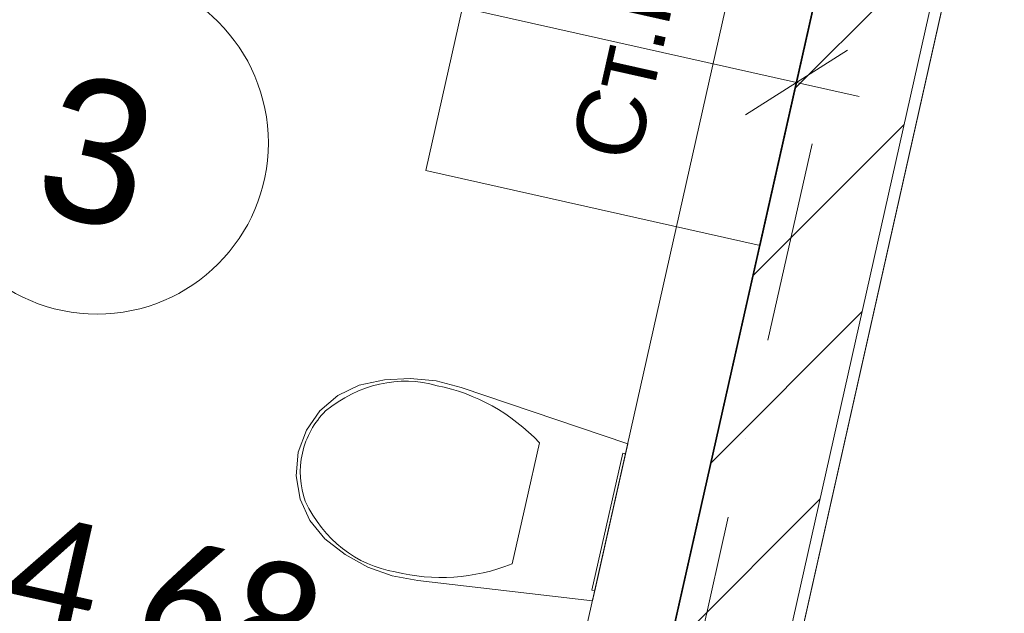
# Model space of a CAD drawing. Header units: millimetres. Extents: x -7213913 to -6930487, y 6129472 to 6354980.
# Tile 176 of 256: x -7195484 to -7193759, y 6180489 to 6181530. Entities that reach past the tile are written whole.
import ezdxf
from ezdxf.enums import TextEntityAlignment as Align

# ---------------------------------------------------------------- set-up
doc = ezdxf.new("R2010")
doc.units = ezdxf.units.MM
doc.header["$MEASUREMENT"] = 0
doc.linetypes.add('Штрихпунктирная', pattern=[670.277762, 352.777767, -176.388884, 0, -141.111112])
for name, color, linetype in [('S - квартира_помещение.АР', 7, 'Continuous'), ('S - МОП.АР', 7, 'Continuous'), ('АР-Мебель_Сантехника.АР', 7, 'Continuous'), ('АР-Стены_Перегородки_межквартирные_200.АР', 7, 'Continuous'), ('АР-Чертеж-Оси_Осевые размеры.АР', 7, 'Continuous'), ('АР-Чертеж-Размеры.АР', 7, 'Continuous')]:
    doc.layers.add(name, color=color, linetype=linetype)
for name, color, linetype, lineweight in [('S - квартира_помещение.АР_Ном._пера__2', 8, 'Continuous', 15), ('S - МОП.АР_Ном._пера__2', 8, 'Continuous', 15), ('АР-Мебель_Сантехника.АР_Ном._пера__101', 252, 'Continuous', 0), ('АР-Стены_Перегородки_межквартирные_200.АР_Ном._пера__1', 7, 'Continuous', 30), ('АР-Чертеж-Оси_Осевые размеры.АР_Ном._пера__120', 7, 'Continuous', 0), ('АР-Чертеж-Размеры.АР_Ном._пера__1', 7, 'Continuous', 0), ('ИОС-Шахты и отверстия.АР_Ном._пера__1', 7, 'Continuous', 0), ('Паспорта Зон Archicad_Ном._пера__1', 7, 'Continuous', 0)]:
    doc.layers.add(name, color=color, linetype=linetype, lineweight=lineweight)
doc.layers.add('АР-Мебель_Сантехника.АР_Ном._пера__86', color=7, linetype='Continuous', lineweight=0, true_color=0xbdbdbd)
doc.styles.add('РЎР“Р•РќР•Р\xa0Р\x98Р\xa0_РЎРўР\x98Р›Р¬_1', font='txt')
doc.styles.add('РЎР“Р•РќР•Р\xa0Р\x98Р\xa0_РЎРўР\x98Р›Р¬_2', font='calibri.ttf')
doc.styles.add('РЎР“Р•РќР•Р\xa0Р\x98Р\xa0_РЎРўР\x98Р›Р¬_3', font='GOST_Common.ttf')
doc.styles.add('РЎР“Р•РќР•Р\xa0Р\x98Р\xa0_РЎРўР\x98Р›Р¬_4', font='arial.ttf')
doc.styles.add('РЎР“Р•РќР•Р\xa0Р\x98Р\xa0_РЎРўР\x98Р›Р¬_5', font='GOTHIC.TTF')
doc.dimstyles.new('СГЕНЕРИР_СТИЛЬ__8', dxfattribs={"dimtxt": 200, "dimasz": 142.5, "dimexe": 0.18, "dimexo": 0.0625, "dimgap": 0, "dimtad": 1, "dimdec": 0, "dimzin": 0, "dimdsep": 46, "dimtxsty": 'РЎР“Р•РќР•Р\xa0Р\x98Р\xa0_РЎРўР\x98Р›Р¬_3', "dimblk": 'ARROWHEAD_6', "dimblk1": 'ARROWHEAD_6', "dimblk2": 'ARROWHEAD_6', "dimcen": 0.09, "dimse1": 1, "dimse2": 1, "dimclrd": 7, "dimclre": 7, "dimclrt": 7, "dimazin": 0, "dimtfac": 1, "dimtdec": 4, "dimtmove": 0, "dimatfit": 3, "dimfxl": 1, "dimtolj": 1, "dimtzin": 0, "dimarcsym": 0})

# ---------------------------------------------------------------- blocks, each defined once
blk = doc.blocks.new('С_у_3_45_1', base_point=(-7195580.1, 6181549.5))
at = {"layer": 'S - квартира_помещение.АР_Ном._пера__2', "color": 8, "linetype": 'Continuous', "lineweight": 15, "flags": 128}
blk.add_lwpolyline([(-7196593, 6182289.3), (-7196987.5, 6180533.1), (-7196694.5, 6180467.3), (-7194451.4, 6179963.5), (-7194270.6, 6180768.4), (-7194056.9, 6181719.7)], close=True, dxfattribs=at)
at = {"layer": 'Паспорта Зон Archicad_Ном._пера__1', "color": 7, "linetype": 'Continuous', "lineweight": 0}
blk.add_circle((-7195348.6, 6181313.7), 300, dxfattribs=at)
at = {"layer": 'Паспорта Зон Archicad_Ном._пера__1', "color": 7, "lineweight": 0, "style": 'РЎР“Р•РќР•Р\xa0Р\x98Р\xa0_РЎРўР\x98Р›Р¬_1'}
blk.add_attdef('ROOM_NUMBER', text='', height=250, rotation=347.3417, dxfattribs=at).set_placement((-7195348.6, 6181298.7), align=Align.MIDDLE_CENTER)
at = {"layer": 'Паспорта Зон Archicad_Ном._пера__1', "color": 7, "lineweight": 0, "style": 'РЎР“Р•РќР•Р\xa0Р\x98Р\xa0_РЎРўР\x98Р›Р¬_2'}
blk.add_attdef('ROOM_AREA', text='', height=200, rotation=347.3417, dxfattribs=at).set_placement((-7194961.3, 6180452), align=Align.MIDDLE_RIGHT)
blk = doc.blocks.new('Стиральная Машина 23[36]_1', base_point=(-7194706.9, 6181558.2))
at = {"layer": 'АР-Мебель_Сантехника.АР_Ном._пера__101', "color": 252, "linetype": 'Continuous', "lineweight": 0, "flags": 128}
blk.add_lwpolyline([(-7194641.2, 6181850.9), (-7194055.8, 6181719.5), (-7194187.2, 6181134), (-7194772.7, 6181265.5)], close=True, dxfattribs=at)
at = {"layer": 'АР-Мебель_Сантехника.АР_Ном._пера__86', "color": 9, "lineweight": 0, "true_color": 0xbdbdbd, "style": 'РЎР“Р•РќР•Р\xa0Р\x98Р\xa0_РЎРўР\x98Р›Р¬_4'}
blk.add_attdef('stDisplayText', text='', height=120, rotation=77.3417, dxfattribs=at).set_placement((-7194414.2, 6181498.4), align=Align.MIDDLE_CENTER)
blk = doc.blocks.new('Унитаз 23[37]_1', base_point=(-7194449.9, 6180648.8))
at = {"layer": 'АР-Мебель_Сантехника.АР_Ном._пера__101', "color": 252, "linetype": 'Continuous', "lineweight": 0}
for p, q in [((-7194597.6, 6180682), (-7194573.8, 6180788.3)), ((-7194621.5, 6180575.7), (-7194597.6, 6180682))]:
    blk.add_line(p, q, dxfattribs=at)
at = {"layer": 'АР-Мебель_Сантехника.АР_Ном._пера__101', "color": 252, "linetype": 'Continuous', "lineweight": 0, "flags": 128}
for points in [[(-7194799.9, 6180901), (-7194845.1, 6180898.5), (-7194889.3, 6180888.9), (-7194926.7, 6180871.1), (-7194958.3, 6180844.3), (-7194982, 6180810.4), (-7194996.3, 6180771.5), (-7195000, 6180730.3), (-7194993, 6180689.4), (-7194975.9, 6180651.7), (-7194949.8, 6180619.6), (-7194913.9, 6180592.1), (-7194874.1, 6180570.4), (-7194831.5, 6180555.2), (-7194787, 6180546.8), (-7194480.8, 6180511.2), (-7194419, 6180786.3), (-7194711.1, 6180885.1), (-7194754.8, 6180896.6)], [(-7194476.9, 6180528.8), (-7194423, 6180768.8), (-7194427.8, 6180769.9), (-7194481.7, 6180529.9)]]:
    blk.add_lwpolyline(points, close=True, dxfattribs=at)
at = {"layer": 'АР-Мебель_Сантехника.АР_Ном._пера__101', "color": 252, "linetype": 'Continuous', "lineweight": 0}
for centre, major_axis, start_param, end_param in [((-7194821.5, 6180640.6), (56.3, 250.7), 6.227454, 7.128043), ((-7194837.7, 6180471.4), (93.2, 414.9), 5.753781, 6.306801), ((-7194870.8, 6180742.5), (30.4, 135.2), 0.938292, 1.564936), ((-7194870.4, 6180744.1), (30.4, 135.2), 1.576657, 2.203301), ((-7194782.3, 6180815.1), (56.3, 250.7), 2.296732, 3.19732), ((-7194724.5, 6180975), (93.2, 414.9), 3.117975, 3.670995)]:
    blk.add_ellipse(centre, major_axis=major_axis, ratio=0.875546, start_param=start_param, end_param=end_param, dxfattribs=at)
blk = doc.blocks.new('Символ Проема в Полу 21[38]_1', base_point=(-7194737.7, 6180053.4))
at = {"layer": 'ИОС-Шахты и отверстия.АР_Ном._пера__1', "color": 7, "linetype": 'Continuous', "lineweight": 0, "flags": 128}
for points in [[(-7194737.7, 6180053.4), (-7194672, 6180346.1), (-7194379.2, 6180280.4), (-7194626.1, 6180273.7)], [(-7194626.1, 6180273.7), (-7194379.2, 6180280.4), (-7194445, 6179987.7), (-7194737.7, 6180053.4)]]:
    blk.add_lwpolyline(points, close=True, dxfattribs=at)
at = {"layer": 'ИОС-Шахты и отверстия.АР_Ном._пера__1', "color": 7, "linetype": 'Continuous', "lineweight": 0, "insert": (-7194574.3, 6180096), "char_height": 150, "attachment_point": 8, "rotation": 347.3418, "style": 'РЎР“Р•РќР•Р\xa0Р\x98Р\xa0_РЎРўР\x98Р›Р¬_4'}
blk.add_mtext('\\A1;{\\pqc;\\pt0;\\fArial|b0|i0|c204|p0;\\c739502;\\W1.000000;ВК\\fArial|b0|i0|c204|p0;\\W1.000000;\\A1{\\H.66x;\\S^  ;}\\fArial|b0|i0|c204|p0;\\W1.000000;\\fArial|b0|i0|c204|p0;\\W1.000000;\\A1{\\H.66x;\\S^  ;}\\fArial|b0|i0|c204|p0;\\W1.000000;\\fArial|b0|i0|c204|p0;\\W1.000000;\\A1{\\H.66x;\\S^  ;}}', dxfattribs=at)
blk = doc.blocks.new('Коридор_5_61_1', base_point=(-7189263.8, 6194703.5))
at = {"layer": 'S - МОП.АР_Ном._пера__2', "color": 8, "linetype": 'Continuous', "lineweight": 15, "flags": 128}
blk.add_lwpolyline([(-7193429.3, 6183505.6), (-7194229.2, 6179944.3), (-7194229.2, 6179944.3), (-7194294.9, 6179651.6), (-7194608.3, 6178256.4), (-7193086.2, 6177914.5), (-7192297.3, 6181427), (-7192297.3, 6181427), (-7192261.2, 6181588), (-7191587.3, 6184588.3)], dxfattribs=at)
at = {"layer": 'Паспорта Зон Archicad_Ном._пера__1', "color": 7, "lineweight": 0, "style": 'РЎР“Р•РќР•Р\xa0Р\x98Р\xa0_РЎРўР\x98Р›Р¬_3'}
blk.add_attdef('ROOM_NUMBER', text='', height=350, rotation=347.3417, dxfattribs=at).set_placement((-7191409.9, 6189483.6), align=Align.MIDDLE_CENTER)
at = {"layer": 'Паспорта Зон Archicad_Ном._пера__1', "color": 7, "lineweight": 0, "style": 'РЎР“Р•РќР•Р\xa0Р\x98Р\xa0_РЎРўР\x98Р›Р¬_2'}
blk.add_attdef('ROOM_AREA', text='', height=200, rotation=347.3417, dxfattribs=at).set_placement((-7191164.6, 6188896.8), align=Align.MIDDLE_RIGHT)
blk = doc.blocks.new('Символ Проема в Полу 21[71]_1', base_point=(-7194879, 6179424))
at = {"layer": 'ИОС-Шахты и отверстия.АР_Ном._пера__1', "color": 7, "linetype": 'Continuous', "lineweight": 0, "flags": 128}
for points in [[(-7194879, 6179424), (-7194813.2, 6179716.7), (-7194520.5, 6179651), (-7194767.4, 6179644.3)], [(-7194767.4, 6179644.3), (-7194520.5, 6179651), (-7194586.3, 6179358.3), (-7194879, 6179424)]]:
    blk.add_lwpolyline(points, close=True, dxfattribs=at)
at = {"layer": 'ИОС-Шахты и отверстия.АР_Ном._пера__1', "color": 7, "linetype": 'Continuous', "lineweight": 0, "insert": (-7194715.6, 6179466.6), "char_height": 150, "attachment_point": 8, "rotation": 347.3417, "style": 'РЎР“Р•РќР•Р\xa0Р\x98Р\xa0_РЎРўР\x98Р›Р¬_4'}
blk.add_mtext('\\A1;{\\pqc;\\pt0;\\fArial|b0|i0|c204|p0;\\c739502;\\W1.000000;ВК\\fArial|b0|i0|c204|p0;\\W1.000000;\\A1{\\H.66x;\\S^  ;}\\fArial|b0|i0|c204|p0;\\W1.000000;\\fArial|b0|i0|c204|p0;\\W1.000000;\\A1{\\H.66x;\\S^  ;}\\fArial|b0|i0|c204|p0;\\W1.000000;\\fArial|b0|i0|c204|p0;\\W1.000000;\\A1{\\H.66x;\\S^  ;}}', dxfattribs=at)
blk = doc.blocks.new('Стена_121_1', base_point=(-7193052.3, 6186188.1))
at = {"layer": 'АР-Стены_Перегородки_межквартирные_200.АР', "linetype": 'Continuous', "lineweight": 0, "true_color": 0x000000}
h = blk.add_hatch(dxfattribs=at)
h.set_pattern_fill('БЛОКИ_БЕТОННЫЕ_ЭФФЕКТИВН_78', color=18, style=0, pattern_type=2)
h.set_pattern_definition([(45, (-6566190.34, 6562677.8), (-127.279217, 127.279217), [])])
h.paths.add_polyline_path([(-7194023.1, 6181865.9), (-7194450.4, 6179963.3), (-7194255.3, 6179919.4), (-7193828, 6181822), (-7193945, 6181848.3)])
h = blk.add_hatch(dxfattribs=at)
h.set_pattern_fill('ШТУКАТУРКА__ГИПС_01_0001', color=18, style=0, pattern_type=2)
h.set_pattern_definition([(45, (-6566190.34, 6563027.8), (-111.369318, 111.369318), [0, -105, 0, -157.5]), (110, (-6565840.34, 6563027.8), (148.001588, 53.868173), [0, -77, 0, -133])])
h.paths.add_polyline_path([(-7194305.1, 6179697.7), (-7194290.5, 6179671.1), (-7193808.4, 6181817.7), (-7193828, 6181822)])
at = {"layer": 'АР-Стены_Перегородки_межквартирные_200.АР_Ном._пера__1', "color": 7, "linetype": 'Continuous', "lineweight": 15}
blk.add_line((-7194255.3, 6179919.4), (-7193828, 6181822), dxfattribs=at)
at = {"layer": 'АР-Стены_Перегородки_межквартирные_200.АР_Ном._пера__1', "color": 7, "linetype": 'Continuous', "lineweight": 15, "flags": 128}
blk.add_lwpolyline([(-7194023.1, 6181865.9), (-7194450.4, 6179963.3)], dxfattribs=at)
at = {"layer": 'АР-Стены_Перегородки_межквартирные_200.АР_Ном._пера__1', "color": 7, "linetype": 'Continuous', "lineweight": 0, "flags": 128}
blk.add_lwpolyline([(-7194290.5, 6179671.1), (-7193808.4, 6181817.7)], dxfattribs=at)
blk = doc.blocks.new('*D1010', base_point=(-6566190.3, 6562677.8))
at = {"layer": 'АР-Чертеж-Размеры.АР_Ном._пера__1', "color": 7, "linetype": 'Continuous', "lineweight": 0, "transparency": 16777216}
for p, q in [((-7196690.9, 6181852), (-7196629.3, 6182126.4)), ((-7196570.5, 6182046), (-7196749.7, 6181932.5)), ((-7196769.9, 6182013.9), (-7196660.1, 6181989.2)), ((-7196660.1, 6181989.2), (-7194123.4, 6181419.4)), ((-7194154.2, 6181282.2), (-7194092.6, 6181556.6)), ((-7194213, 6181362.7), (-7194033.8, 6181476.2)), ((-7194123.4, 6181419.4), (-7194013.6, 6181394.8))]:
    blk.add_line(p, q, dxfattribs=at)
at = {"layer": 'АР-Чертеж-Размеры.АР_Ном._пера__1', "color": 7, "lineweight": 0, "transparency": 16777216, "insert": (-7195693.2, 6181813), "char_height": 200, "attachment_point": 7, "rotation": 347.3403, "style": 'РЎР“Р•РќР•Р\xa0Р\x98Р\xa0_РЎРўР\x98Р›Р¬_3'}
blk.add_mtext('\\A1;{\\pql;\\fGOST Common|b0|i0|c204|p0;\\W1.000000;2\xa0600}', dxfattribs=at)
blk = doc.blocks.new('ARROWHEAD_6')
at = {"color": 0, "linetype": 'Continuous', "lineweight": 0}
for p, q in [((-0.5, -0.5), (0.5, 0.5)), ((0, 0), (-1, 0))]:
    blk.add_line(p, q, dxfattribs=at)
blk = doc.blocks.new('*D1102', base_point=(-6566190.3, 6562677.8))
at = {"layer": 'АР-Чертеж-Размеры.АР_Ном._пера__1', "color": 7, "linetype": 'Continuous', "lineweight": 0, "transparency": 16777216}
for p, q in [((-7202021.6, 6180843), (-7196577.6, 6179620.3)), ((-7196608.4, 6179483.1), (-7196546.8, 6179757.5)), ((-7196488, 6179677.1), (-7196667.2, 6179563.6)), ((-7196577.6, 6179620.3), (-7194625.9, 6179182)), ((-7194656.7, 6179044.8), (-7194595, 6179319.2)), ((-7194715.5, 6179125.2), (-7194536.2, 6179238.7)), ((-7194625.9, 6179182), (-7194516.1, 6179157.3))]:
    blk.add_line(p, q, dxfattribs=at)
at = {"layer": 'АР-Чертеж-Размеры.АР_Ном._пера__1', "color": 7, "lineweight": 0, "transparency": 16777216, "insert": (-7195903.2, 6179509.9), "char_height": 200, "attachment_point": 7, "rotation": 347.3417, "style": 'РЎР“Р•РќР•Р\xa0Р\x98Р\xa0_РЎРўР\x98Р›Р¬_3'}
blk.add_mtext('\\A1;{\\pql;\\fGOST Common|b0|i0|c204|p0;\\W1.000000;2\xa0000}', dxfattribs=at)
blk = doc.blocks.new('Стандартный Маркер Сетки[227]_1', base_point=(-7189470, 6201910.2))
at = {"layer": 'АР-Чертеж-Оси_Осевые размеры.АР_Ном._пера__120', "color": 7, "linetype": 'Штрихпунктирная', "lineweight": 0}
blk.add_line((-7189689.1, 6200934.5), (-7204461.2, 6135162.5), dxfattribs=at)
at = {"layer": 'АР-Чертеж-Оси_Осевые размеры.АР_Ном._пера__120', "color": 7, "lineweight": 0, "style": 'РЎР“Р•РќР•Р\xa0Р\x98Р\xa0_РЎРўР\x98Р›Р¬_5'}
blk.add_attdef('AC_MarkerText_1', text='', height=350, rotation=347.3417, dxfattribs=at).set_placement((-7204719.9, 6133880.1), align=Align.TOP_CENTER)

msp = doc.modelspace()

# ---------------------------------------------------------------- linework, layer by layer
at = {"layer": 'S - квартира_помещение.АР', "color": 254, "linetype": 'Continuous', "lineweight": 0, "true_color": 0xd8d8d8, "flags": 128}
msp.add_lwpolyline([(-7196593, 6182289.3), (-7196987.5, 6180533.1), (-7196694.5, 6180467.3), (-7194451.4, 6179963.5), (-7194270.6, 6180768.4), (-7194056.9, 6181719.7)], close=True, dxfattribs=at)
at = {"layer": 'S - МОП.АР', "color": 254, "linetype": 'Continuous', "lineweight": 0, "true_color": 0xdadada, "flags": 128}
msp.add_lwpolyline([(-7190805.2, 6195189.6), (-7191221.5, 6193335.7), (-7191470.3, 6192228.3), (-7191908.5, 6190276.9), (-7192300.8, 6188530.4), (-7192629.5, 6187066.9), (-7193429.3, 6183505.6), (-7194229.2, 6179944.3), (-7194229.2, 6179944.3), (-7194294.9, 6179651.6), (-7194608.3, 6178256.4), (-7193086.2, 6177914.5), (-7192297.3, 6181427), (-7192297.3, 6181427), (-7192261.2, 6181588), (-7191587.3, 6184588.3), (-7191099.4, 6184478.7), (-7190731.3, 6186117.9), (-7190693, 6186288.5), (-7191180.8, 6186398), (-7190283.5, 6190393.4), (-7189407, 6194295.8), (-7187528.7, 6193874), (-7187168.1, 6195479.6)], dxfattribs=at)
at = {"layer": 'АР-Мебель_Сантехника.АР_Ном._пера__101', "color": 252, "linetype": 'Continuous', "lineweight": 0}
msp.add_lwpolyline([(-7196255.4, 6180368.7), (-7196216, 6180544.3), (-7194557.1, 6180171.7), (-7194202.1, 6181752.3), (-7194055.8, 6181719.5), (-7194450.2, 6179963.2)], close=True, dxfattribs=at)

# ---------------------------------------------------------------- block references
at = {"layer": 'S - квартира_помещение.АР', "color": 7, "linetype": 'Continuous', "lineweight": 0}
msp.add_blockref('С_у_3_45_1', (-7195580.1, 6181549.5), dxfattribs=at).add_auto_attribs({'ROOM_NUMBER': '3', 'ROOM_AREA': '4,68'})
at = {"layer": 'S - МОП.АР', "color": 7, "linetype": 'Continuous', "lineweight": 0}
msp.add_blockref('Коридор_5_61_1', (-7189263.8, 6194703.5), dxfattribs=at)
at = {"layer": 'АР-Мебель_Сантехника.АР', "color": 252, "linetype": 'Continuous', "lineweight": 0}
msp.add_blockref('Стиральная Машина 23[36]_1', (-7194706.9, 6181558.2), dxfattribs=at).add_auto_attribs({'stDisplayText': 'Ст.М.'})
msp.add_blockref('Унитаз 23[37]_1', (-7194449.9, 6180648.8), dxfattribs=at)
at = {"layer": 'АР-Стены_Перегородки_межквартирные_200.АР', "color": 7, "lineweight": 0}
msp.add_blockref('Стена_121_1', (-7193052.3, 6186188.1), dxfattribs=at)
at = {"layer": 'АР-Чертеж-Оси_Осевые размеры.АР', "color": 8, "linetype": 'Continuous', "lineweight": 15}
msp.add_blockref('Стандартный Маркер Сетки[227]_1', (-7189470, 6201910.2), dxfattribs=at)
at = {"layer": 'ИОС-Шахты и отверстия.АР_Ном._пера__1', "color": 7, "linetype": 'Continuous', "lineweight": 0}
for name, p in [('Символ Проема в Полу 21[38]_1', (-7194737.7, 6180053.4)), ('Символ Проема в Полу 21[71]_1', (-7194879, 6179424))]:
    msp.add_blockref(name, p, dxfattribs=at)

# ---------------------------------------------------------------- dimensions: what is measured, and where the dimension line sits
at = {"layer": 'АР-Чертеж-Размеры.АР', "color": 7, "linetype": 'Continuous', "lineweight": 0}
for base, p1, p2, angle, picture, middle, turn in [((-7194123.4, 6181419.4), (-7196790, 6181411.1), (-7193765.1, 6183014.7), 347.3403, '*D1010', (-7195336.5, 6181835.4), 347.3403), ((-7194625.9, 6179182), (-7196660.3, 6179252), (-7194505.2, 6179719.3), 347.3417, '*D1102', (-7195546.5, 6179532.3), 347.3417)]:
    dim = msp.add_linear_dim(base=base, p1=p1, p2=p2, angle=angle, dimstyle='СГЕНЕРИР_СТИЛЬ__8', dxfattribs=at)
    dim.commit()
    dim.dimension.update_dxf_attribs({"geometry": picture, "text_midpoint": middle, "dimtype": 160, "text_rotation": turn})

doc.saveas('drawing.dxf')
